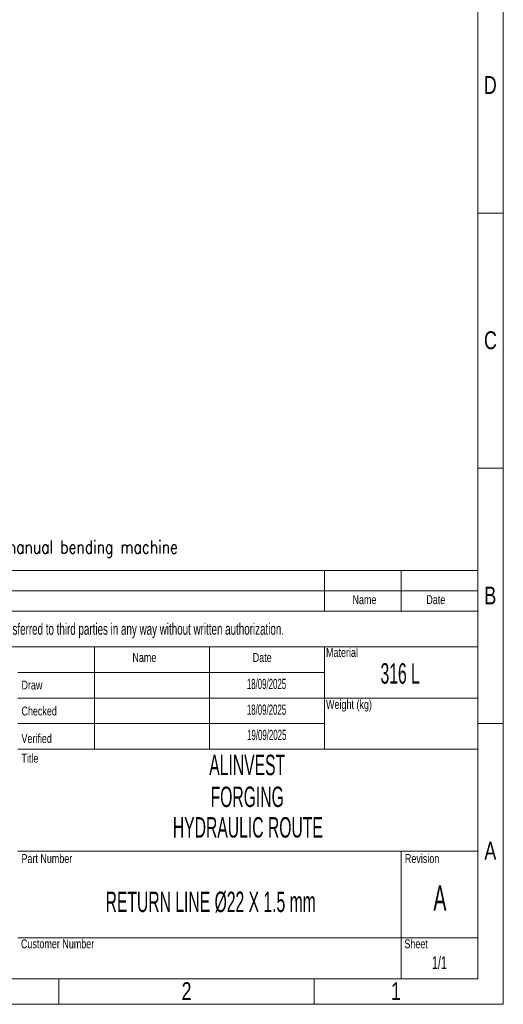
# Model space of a CAD drawing. Header units: millimetres. Extents: x 0 to 594, y 0 to 424.
# Tile 12 of 13: x 496 to 594, y 0 to 200. Entities that reach past the tile are written whole.
import ezdxf

# ---------------------------------------------------------------- set-up
doc = ezdxf.new("R2010")
doc.units = ezdxf.units.MM
doc.header["$LTSCALE"] = 0.25
doc.layers.add('SLD-0', color=179, linetype='Continuous')
doc.styles.add('AdskIsoMetric', font='romans.shx', dxfattribs={"width": 0.8, "height": 2.5})
doc.styles.add('SLDTEXTSTYLE1', font='TXT', dxfattribs={"width": 0.574367})
doc.styles.add('SLDTEXTSTYLE2', font='TXT', dxfattribs={"width": 0.638186})
doc.styles.add('SLDTEXTSTYLE3', font='TXT', dxfattribs={"width": 0.75})

# ---------------------------------------------------------------- blocks, each defined once
blk = doc.blocks.new('cajetin')
at = {"color": 7, "linetype": 'Continuous', "lineweight": 18}
for p, q in [((861, 615), (861, 0)), ((853.5, 607.5), (853.5, 7.5)), ((853.5, 232.5), (861, 232.5)), ((853.5, 157.5), (861, 157.5)), ((853.5, 82.5), (861, 82.5)), ((853.5, 7.5), (7.5, 7.5)), ((730.5, 7.5), (730.5, 0)), ((805.5, 7.5), (805.5, 0)), ((861, 0), (0, 0))]:
    blk.add_line(p, q, dxfattribs=at)
at = {"color": 7, "linetype": 'Continuous', "lineweight": 0, "char_height": 5.25, "attachment_point": 2, "style": 'SLDTEXTSTYLE3'}
for s, insert in [('D', (857.18, 272.74)), ('C', (857.23, 197.74)), ('B', (857.19, 122.74)), ('A', (857.2, 47.74)), ('2', (768.01, 6.49)), ('1', (829.51, 6.49))]:
    blk.add_mtext(s, dxfattribs=dict(at, insert=insert))
blk = doc.blocks.new('A$C05b564d1')
at = {"color": 7, "linetype": 'Continuous', "lineweight": 18}
for p, q in [((402.55, 87.96), (588.83, 87.96)), ((557.78, 87.96), (557.78, 79.68)), ((573.3, 87.96), (573.3, 79.68)), ((588.83, 87.96), (588.83, 5.17)), ((402.55, 83.82), (588.83, 83.82)), ((402.55, 79.68), (588.83, 79.68)), ((402.55, 72.44), (588.83, 72.44)), ((511.21, 72.44), (511.21, 51.74)), ((534.5, 72.44), (534.5, 51.74)), ((557.78, 72.44), (557.78, 67.26)), ((557.78, 67.26), (495.69, 67.26)), ((557.78, 67.26), (557.78, 62.09)), ((557.78, 62.09), (495.69, 62.09)), ((557.78, 62.09), (557.78, 56.92)), ((557.78, 62.09), (588.83, 62.09)), ((557.78, 56.92), (495.69, 56.92)), ((557.78, 56.92), (557.78, 51.74)), ((495.69, 51.74), (511.21, 51.74)), ((511.21, 51.74), (534.5, 51.74)), ((534.5, 51.74), (557.78, 51.74)), ((557.78, 51.74), (588.83, 51.74)), ((495.69, 31.05), (588.83, 31.05)), ((573.3, 31.05), (573.3, 5.17)), ((495.69, 13.45), (588.83, 13.45)), ((402.55, 5.17), (588.83, 5.17))]:
    blk.add_line(p, q, dxfattribs=at)
at = {"xscale": 0.689895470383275, "yscale": 0.689895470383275, "zscale": 0.689895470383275}
blk.add_blockref('cajetin', (0, 0), dxfattribs=at)
at = {"insert": (406.1, 93.99), "char_height": 2.5973, "attachment_point": 1, "style": 'AdskIsoMetric'}
blk.add_mtext_dynamic_manual_height_columns('**The elbows will be manufactured from bent pipes using a manual bending machine', width=4135.8911, gutter_width=12.99, heights=[0], dxfattribs=at)
at = {"color": 7, "linetype": 'Continuous', "lineweight": 0}
for s, insert, char_height, attachment_point, style in [('Name', (565.88, 82.93), 1.811, 2, 'SLDTEXTSTYLE3'), ('Date', (580.33, 82.93), 1.811, 2, 'SLDTEXTSTYLE3'), ('Material', (558.1, 72.23), 1.811, 1, 'SLDTEXTSTYLE3'), ('Name', (518.88, 71.21), 1.811, 1, 'SLDTEXTSTYLE3'), ('Date', (543.25, 71.21), 1.811, 1, 'SLDTEXTSTYLE3'), ('316 L', (573.11, 69.14), 4.139, 2, 'SLDTEXTSTYLE1'), ('Draw', (496.41, 65.63), 1.811, 1, 'SLDTEXTSTYLE3'), ('Weight (kg)', (558.1, 61.7), 1.811, 1, 'SLDTEXTSTYLE3'), ('Checked', (496.41, 60.36), 1.811, 1, 'SLDTEXTSTYLE3'), ('Verified', (496.41, 54.78), 1.811, 1, 'SLDTEXTSTYLE3'), ('Title', (496.41, 50.78), 1.811, 1, 'SLDTEXTSTYLE3'), ('ALINVEST', (542.13, 50.59), 4.139, 2, 'SLDTEXTSTYLE1'), ('FORGING ', (542.13, 44.13), 4.139, 2, 'SLDTEXTSTYLE1'), ('Part Number', (496.41, 30.45), 1.811, 1, 'SLDTEXTSTYLE3'), ('Revision', (574.07, 30.45), 1.811, 1, 'SLDTEXTSTYLE3'), ('Customer Number', (496.31, 13.17), 1.811, 1, 'SLDTEXTSTYLE3'), ('Sheet', (573.97, 13.17), 1.811, 1, 'SLDTEXTSTYLE3')]:
    blk.add_mtext(s, dxfattribs=dict(at, insert=insert, char_height=char_height, attachment_point=attachment_point, style=style))
at = {"layer": 'SLD-0', "color": 7, "attachment_point": 2}
for s, insert, char_height, style in [('This drawing is property of INSERTEC. Must not be copier or transferred to third parties in any way without written authorization.', (493.27, 77.24), 2.3284, 'SLDTEXTSTYLE2'), ('18/09/2025', (546.04, 65.98), 2.07, 'SLDTEXTSTYLE1'), ('18/09/2025', (546.04, 60.76), 2.07, 'SLDTEXTSTYLE1'), ('19/09/2025', (546.09, 55.64), 2.07, 'SLDTEXTSTYLE1'), ('HYDRAULIC ROUTE', (542.26, 37.94), 4.1394, 'SLDTEXTSTYLE1'), ('A', (581.16, 24.12), 5.17, 'SLDTEXTSTYLE1'), ('1/1', (581.06, 9.73), 2.587, 'SLDTEXTSTYLE2')]:
    blk.add_mtext(s, dxfattribs=dict(at, insert=insert, char_height=char_height, style=style))
at = {"layer": 'SLD-0', "color": 7, "insert": (534.73, 22.84), "char_height": 4.1394, "width": 92.0131, "attachment_point": 2, "style": 'SLDTEXTSTYLE1'}
blk.add_mtext('RETURN LINE Ø22 X 1.5 mm', dxfattribs=at)

msp = doc.modelspace()

# ---------------------------------------------------------------- block references
msp.add_blockref('A$C05b564d1', (0, 0))

doc.saveas('drawing.dxf')
